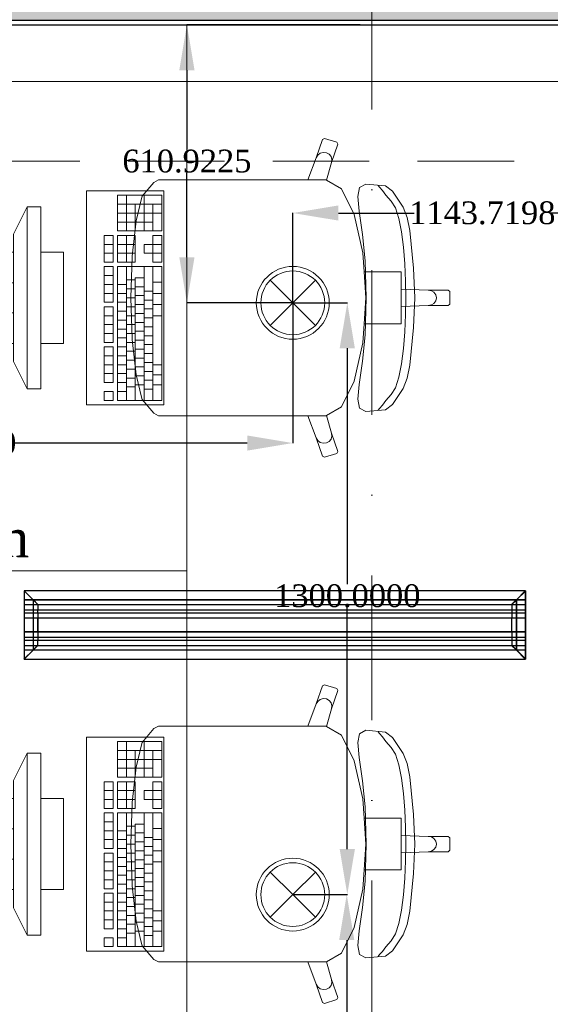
# Model space of a CAD drawing. Header units: millimetres. Extents: x 0 to 88385, y 0 to 41127.
# Tile 197 of 244: x 77614 to 78778, y 24636 to 26799. Entities that reach past the tile are written whole.
import ezdxf
from ezdxf.enums import TextEntityAlignment as Align

# ---------------------------------------------------------------- set-up
doc = ezdxf.new("R2010")
doc.units = ezdxf.units.MM
doc.header["$MEASUREMENT"] = 0
doc.linetypes.add('Dot & Dashed', pattern=[670.277762, 317.5, -176.388889, 0, -176.388874])
doc.linetypes.add('Hidden', pattern=[317.5, 211.666667, -105.833333])
for name, color, linetype in [('- განათება', 7, 'Continuous'), ('- მექანიკური ნაწილი', 7, 'Continuous'), ('- საშტეფცელო როზეტები', 7, 'Continuous'), ('Edges', 7, 'Continuous'), ('Marker - Section', 7, 'Continuous'), ('New_Structural - Bearing', 7, 'Continuous'), ('Structural - Bearing', 7, 'Continuous'), ('Structural - Grid', 7, 'Continuous')]:
    doc.layers.add(name, color=color, linetype=linetype)
for name, color, linetype, lineweight, true_color in [('Marker - Section_Pen_No__108', 7, 'Continuous', 13, 0xfd8379), ('New_Interior - Lamp_Pen_No__77', 7, 'Continuous', 20, 0xffeb28), ('New_Structural - Bearing_Pen_No__5', 7, 'Continuous', 25, 0x40a5ff), ('New_Structural - Bearing_Pen_No__57', 7, 'Continuous', 25, 0xdcd214), ('Structural - Bearing_Pen_No__81', 7, 'Continuous', 20, 0x6a6a6a), ('Structural - Grid_Pen_No__81', 7, 'Continuous', 20, 0x6a6a6a)]:
    doc.layers.add(name, color=color, linetype=linetype, lineweight=lineweight, true_color=true_color)
doc.layers.add('New_Interior - Furniture _Pen_No__1', color=7, linetype='Continuous', lineweight=13)
doc.styles.add('GENERATED_STYLE_2', font='txt')
doc.styles.get("Standard").update_dxf_attribs({"font": 'sylfaen.ttf'})
doc.dimstyles.get("Standard").update_dxf_attribs({"dimtxt": 0.18, "dimasz": 0.18, "dimexe": 0.18, "dimexo": 0.0625, "dimgap": 0.09, "dimtad": 0, "dimtih": 1, "dimtoh": 1, "dimdec": 4, "dimzin": 0, "dimdsep": 46, "dimtxsty": 'Standard', "dimcen": 0.09, "dimadec": 0, "dimazin": 0, "dimtfac": 1, "dimtdec": 4, "dimtofl": 0, "dimtmove": 0, "dimatfit": 3, "dimfxl": 1, "dimtolj": 1, "dimtzin": 0, "dimarcsym": 0})

# ---------------------------------------------------------------- blocks, each defined once
blk = doc.blocks.new('Wall_71', base_point=(-16933.8, 26888))
at = {"layer": 'New_Structural - Bearing_Pen_No__57', "linetype": 'Continuous', "lineweight": 25, "true_color": 0xdcd214}
blk.add_hatch(color=52, dxfattribs=at).paths.add_polyline_path([(-5183.8, 26878), (-16933.8, 26878), (-16933.8, 26838), (-16833.8, 26838), (-16833.8, 26798), (-11183.8, 26798), (-11183.8, 26838), (-10833.8, 26838), (-10833.8, 26798), (-5183.8, 26798)])
at = {"layer": 'New_Structural - Bearing_Pen_No__5', "color": 161, "linetype": 'Continuous', "lineweight": 25, "true_color": 0x40a5ff}
blk.add_line((-10833.8, 26798), (-5183.8, 26798), dxfattribs=at)
at = {"layer": 'New_Structural - Bearing_Pen_No__5', "color": 161, "linetype": 'Continuous', "lineweight": 25, "true_color": 0x40a5ff, "flags": 128}
blk.add_lwpolyline([(-8657.5, 26788), (-5183.8, 26788)], dxfattribs=at)
blk = doc.blocks.new('Standard grid marker')
at = {"layer": 'Structural - Grid_Pen_No__81', "color": 251, "linetype": 'Continuous', "lineweight": 20, "true_color": 0x6a6a6a}
blk.add_line((1000, 0), (51328.1, 0), dxfattribs=at)
at = {"layer": 'Structural - Grid_Pen_No__81', "color": 251, "lineweight": 20, "true_color": 0x6a6a6a, "style": 'GENERATED_STYLE_2'}
for tag, p in [('AC_MarkerText_1_0', (-100, -144)), ('AC_MarkerText_1_1', (52428.1, -144))]:
    blk.add_attdef(tag, text='', height=100, rotation=180, dxfattribs=at).set_placement(p, align=Align.TOP_CENTER)
blk = doc.blocks.new('Office Workstation Solo 27_2')
at = {"layer": 'New_Interior - Furniture _Pen_No__1', "color": 7, "linetype": 'Continuous', "lineweight": 13}
for p, q in [((-700, -220), (-700, -200)), ((-700, -200), (-500, -200)), ((-633.3, -220), (-633.3, -200)), ((-566.7, -220), (-566.7, -200)), ((-500, -200), (-500, -220)), ((-800, -250), (-740, -220)), ((-460, -220), (-740, -220)), ((-500, -220), (-700, -220)), ((-400, -250), (-460, -220)), ((-800, -280), (-800, -250)), ((-800, -250), (-400, -250)), ((-400, -250), (-400, -280)), ((-400, -280), (-800, -280)), ((-700, -330), (-700, -280)), ((-700, -280), (-500, -280)), ((-500, -280), (-500, -330)), ((-500, -330), (-700, -330)), ((-737.1, -438.5), (-737.1, -419.1)), ((-737.1, -419.1), (-678.3, -419.1)), ((-717.5, -438.5), (-717.5, -419.1)), ((-697.9, -438.5), (-697.9, -419.1)), ((-678.3, -419.1), (-678.3, -438.5)), ((-668.5, -438.5), (-668.5, -419.1)), ((-668.5, -419.1), (-590.2, -419.1)), ((-649, -438.5), (-649, -419.1)), ((-629.4, -438.5), (-629.4, -419.1)), ((-609.8, -438.5), (-609.8, -419.1)), ((-590.2, -419.1), (-590.2, -438.5)), ((-580.4, -438.5), (-580.4, -419.1)), ((-580.4, -419.1), (-502.1, -419.1)), ((-560.8, -438.5), (-560.8, -419.1)), ((-541.2, -438.5), (-541.2, -419.1)), ((-521.7, -438.5), (-521.7, -419.1)), ((-502.1, -419.1), (-502.1, -438.5)), ((-492.3, -438.5), (-492.3, -419.1)), ((-492.3, -419.1), (-414, -419.1)), ((-472.7, -438.5), (-472.7, -419.1)), ((-453.1, -438.5), (-453.1, -419.1)), ((-433.5, -438.5), (-433.5, -419.1)), ((-414, -419.1), (-414, -438.5)), ((-394.4, -438.5), (-394.4, -419.1)), ((-394.4, -419.1), (-374.8, -419.1)), ((-374.8, -419.1), (-374.8, -438.5)), ((-825.2, -545.2), (-825.2, -448.2)), ((-825.2, -448.2), (-746.9, -448.2)), ((-805.6, -545.2), (-805.6, -448.2)), ((-786, -545.2), (-786, -448.2)), ((-766.5, -525.8), (-766.5, -448.2)), ((-746.9, -448.2), (-746.9, -545.2)), ((-678.3, -438.5), (-737.1, -438.5)), ((-737.1, -487), (-737.1, -448.2)), ((-737.1, -448.2), (-678.3, -448.2)), ((-717.5, -487), (-717.5, -448.2)), ((-697.9, -487), (-697.9, -448.2)), ((-678.3, -448.2), (-678.3, -487)), ((-590.2, -438.5), (-668.5, -438.5)), ((-668.5, -545.2), (-668.5, -448.2)), ((-668.5, -448.2), (-374.8, -448.2)), ((-629.4, -467.6), (-629.4, -448.2)), ((-609.8, -467.6), (-609.8, -448.2)), ((-590.2, -467.6), (-590.2, -448.2)), ((-502.1, -438.5), (-580.4, -438.5)), ((-570.6, -467.6), (-570.6, -448.2)), ((-551, -467.6), (-551, -448.2)), ((-531.5, -467.6), (-531.5, -448.2)), ((-511.9, -467.6), (-511.9, -448.2)), ((-414, -438.5), (-492.3, -438.5)), ((-492.3, -467.6), (-492.3, -448.2)), ((-472.7, -467.6), (-472.7, -448.2)), ((-453.1, -467.6), (-453.1, -448.2)), ((-433.5, -467.6), (-433.5, -448.2)), ((-414, -467.6), (-414, -448.2)), ((-374.8, -438.5), (-394.4, -438.5)), ((-394.4, -467.6), (-394.4, -448.2)), ((-374.8, -448.2), (-374.8, -545.2)), ((-746.9, -467.6), (-825.2, -467.6)), ((-678.3, -467.6), (-737.1, -467.6)), ((-374.8, -467.6), (-668.5, -467.6)), ((-639.2, -487), (-639.2, -467.6)), ((-619.6, -487), (-619.6, -467.6)), ((-600, -487), (-600, -467.6)), ((-580.4, -487), (-580.4, -467.6)), ((-560.8, -487), (-560.8, -467.6)), ((-541.2, -487), (-541.2, -467.6)), ((-521.7, -487), (-521.7, -467.6)), ((-502.1, -487), (-502.1, -467.6)), ((-482.5, -487), (-482.5, -467.6)), ((-462.9, -487), (-462.9, -467.6)), ((-443.3, -487), (-443.3, -467.6)), ((-423.8, -487), (-423.8, -467.6)), ((-404.2, -487), (-404.2, -467.6)), ((-769.2, -488.9), (-821.1, -501.6)), ((-746.9, -487), (-805.6, -487)), ((-691.6, -480.4), (-769.2, -488.9)), ((-678.3, -487), (-737.1, -487)), ((-690.4, -480.3), (-691.6, -480.4)), ((-600, -477.3), (-690.4, -480.3)), ((-374.8, -487), (-644.1, -487)), ((-644.1, -506.4), (-644.1, -487)), ((-624.5, -506.4), (-624.5, -487)), ((-604.9, -506.4), (-604.9, -487)), ((-600, -477.3), (-509.6, -480.3)), ((-585.3, -506.4), (-585.3, -487)), ((-565.7, -506.4), (-565.7, -487)), ((-546.1, -506.4), (-546.1, -487)), ((-526.6, -506.4), (-526.6, -487)), ((-509.6, -480.3), (-508.4, -480.4)), ((-508.4, -480.4), (-430.8, -488.9)), ((-507, -506.4), (-507, -487)), ((-487.4, -506.4), (-487.4, -487)), ((-467.8, -506.4), (-467.8, -487)), ((-448.2, -506.4), (-448.2, -487)), ((-430.8, -488.9), (-378.9, -501.6)), ((-428.6, -506.4), (-428.6, -487)), ((-409.1, -506.4), (-409.1, -487)), ((-823.5, -502.6), (-853.7, -527.7)), ((-746.9, -506.4), (-825.2, -506.4)), ((-821.1, -501.6), (-823.5, -502.6)), ((-717.5, -525.8), (-717.5, -506.4)), ((-717.5, -506.4), (-697.9, -506.4)), ((-697.9, -506.4), (-697.9, -525.8)), ((-374.8, -506.4), (-668.5, -506.4)), ((-614.7, -525.8), (-614.7, -506.4)), ((-595.1, -525.8), (-595.1, -506.4)), ((-575.5, -525.8), (-575.5, -506.4)), ((-555.9, -525.8), (-555.9, -506.4)), ((-536.4, -525.8), (-536.4, -506.4)), ((-516.8, -525.8), (-516.8, -506.4)), ((-497.2, -525.8), (-497.2, -506.4)), ((-477.6, -525.8), (-477.6, -506.4)), ((-458, -525.8), (-458, -506.4)), ((-438.4, -525.8), (-438.4, -506.4)), ((-418.9, -525.8), (-418.9, -506.4)), ((-399.3, -525.8), (-399.3, -506.4)), ((-378.9, -501.6), (-376.5, -502.6)), ((-376.5, -502.6), (-346.3, -527.7)), ((-853.7, -527.7), (-858.9, -537.9)), ((-858.9, -537.9), (-858.9, -574.7)), ((-746.9, -525.8), (-805.6, -525.8)), ((-737.1, -545.2), (-737.1, -525.8)), ((-737.1, -525.8), (-717.5, -525.8)), ((-717.5, -545.2), (-717.5, -525.8)), ((-697.9, -525.8), (-717.5, -525.8)), ((-697.9, -525.8), (-678.3, -525.8)), ((-697.9, -545.2), (-697.9, -525.8)), ((-678.3, -525.8), (-678.3, -545.2)), ((-374.8, -525.8), (-668.5, -525.8)), ((-634.3, -545.2), (-634.3, -525.8)), ((-609.8, -545.2), (-609.8, -525.8)), ((-585.3, -545.2), (-585.3, -525.8)), ((-560.8, -545.2), (-560.8, -525.8)), ((-453.1, -545.2), (-453.1, -525.8)), ((-431.1, -545.2), (-431.1, -525.8)), ((-409.1, -545.2), (-409.1, -525.8)), ((-346.3, -527.7), (-341.1, -537.9)), ((-341.1, -537.9), (-341.1, -574.7)), ((-746.9, -545.2), (-825.2, -545.2)), ((-678.3, -545.2), (-737.1, -545.2)), ((-374.8, -545.2), (-668.5, -545.2)), ((-858.9, -574.7), (-858.9, -617.5)), ((-341.1, -574.7), (-341.1, -617.5)), ((-858.9, -617.5), (-858.9, -865.6)), ((-341.1, -617.5), (-341.1, -865.6)), ((-907.8, -884.2), (-947.8, -897.8)), ((-907.8, -884.2), (-913.6, -887.6)), ((-858.9, -865.6), (-907.8, -884.2)), ((-858.9, -906.3), (-858.9, -865.6)), ((-341.1, -906.3), (-341.1, -865.6)), ((-341.1, -865.6), (-292.2, -884.2)), ((-292.2, -884.2), (-286.4, -887.6)), ((-292.2, -884.2), (-252.2, -897.8)), ((-947.8, -897.8), (-950, -902.2)), ((-950, -902.2), (-941.6, -929.2)), ((-917.7, -893.1), (-919.6, -899.7)), ((-919.6, -899.7), (-918.8, -906.6)), ((-918.8, -906.6), (-915.5, -912.6)), ((-913.6, -887.6), (-917.7, -893.1)), ((-897.3, -918), (-858.7, -906.5)), ((-858.9, -906.3), (-858.7, -906.5)), ((-858.7, -906.5), (-839.2, -939.6)), ((-341.3, -906.5), (-360.8, -939.6)), ((-341.1, -906.3), (-341.3, -906.5)), ((-302.7, -918), (-341.3, -906.5)), ((-286.4, -887.6), (-282.3, -893.1)), ((-281.2, -906.6), (-284.5, -912.6)), ((-282.3, -893.1), (-280.4, -899.7)), ((-280.4, -899.7), (-281.2, -906.6)), ((-250, -902.2), (-258.4, -929.2)), ((-252.2, -897.8), (-250, -902.2)), ((-941.6, -929.2), (-937.3, -931.5)), ((-937.3, -931.5), (-897.3, -918)), ((-915.5, -912.6), (-910.3, -916.9)), ((-910.3, -916.9), (-903.9, -918.8)), ((-903.9, -918.8), (-897.3, -918)), ((-296.1, -918.8), (-302.7, -918)), ((-262.7, -931.5), (-302.7, -918)), ((-289.7, -916.9), (-296.1, -918.8)), ((-284.5, -912.6), (-289.7, -916.9)), ((-258.4, -929.2), (-262.7, -931.5)), ((-839.2, -939.6), (-783, -967.8)), ((-360.8, -939.6), (-417, -967.8)), ((-783, -967.8), (-699.1, -986.6)), ((-417, -967.8), (-500.9, -986.6)), ((-842.4, -979.4), (-850, -993.1)), ((-850, -993.1), (-846.2, -1035.9)), ((-822.9, -975.7), (-842.4, -979.4)), ((-790.3, -978.8), (-822.9, -975.7)), ((-739.1, -985.7), (-790.3, -978.8)), ((-681.6, -991.3), (-739.1, -985.7)), ((-699.1, -986.6), (-656.8, -989.4)), ((-600, -994), (-681.6, -991.3)), ((-656.8, -989.4), (-600, -993.2)), ((-656.8, -989.4), (-656.8, -1035.4)), ((-543.2, -989.4), (-600, -993.2)), ((-600, -994), (-518.4, -991.3)), ((-500.9, -986.6), (-543.2, -989.4)), ((-543.2, -989.4), (-543.2, -1035.4)), ((-518.4, -991.3), (-460.9, -985.7)), ((-460.9, -985.7), (-409.7, -978.8)), ((-409.7, -978.8), (-377.1, -975.7)), ((-377.1, -975.7), (-357.6, -979.4)), ((-357.6, -979.4), (-350, -993.1)), ((-350, -993.1), (-353.8, -1035.9)), ((-842.8, -1023.4), (-847, -1020.2)), ((-846.2, -1035.9), (-834.3, -1051.5)), ((-835.7, -1029.5), (-842.8, -1023.4)), ((-825.5, -1036.8), (-835.7, -1029.5)), ((-812.3, -1048.7), (-825.5, -1036.8)), ((-656.8, -1035.4), (-656.8, -1070.9)), ((-543.2, -1035.4), (-543.2, -1070.9)), ((-387.7, -1048.7), (-374.5, -1036.8)), ((-374.5, -1036.8), (-364.3, -1029.5)), ((-353.8, -1035.9), (-365.7, -1051.5)), ((-364.3, -1029.5), (-357.2, -1023.4)), ((-357.2, -1023.4), (-353, -1020.2)), ((-834.3, -1051.5), (-799.3, -1075.3)), ((-797.4, -1057.8), (-812.3, -1048.7)), ((-774.4, -1065.3), (-797.4, -1057.8)), ((-425.6, -1065.3), (-402.6, -1057.8)), ((-402.6, -1057.8), (-387.7, -1048.7)), ((-365.7, -1051.5), (-400.7, -1075.3)), ((-799.3, -1075.3), (-776.8, -1083.9)), ((-745.1, -1071.1), (-774.4, -1065.3)), ((-711.3, -1075.5), (-745.1, -1071.1)), ((-674.6, -1078.5), (-711.3, -1075.5)), ((-636.9, -1080.3), (-674.6, -1078.5)), ((-656.8, -1070.9), (-619.1, -1070.9)), ((-600, -1080.8), (-636.9, -1080.3)), ((-619.1, -1070.9), (-600, -1070.9)), ((-619.1, -1070.9), (-617, -1130)), ((-580.9, -1070.9), (-600, -1070.9)), ((-600, -1080.8), (-563.1, -1080.3)), ((-580.9, -1070.9), (-583, -1130)), ((-543.2, -1070.9), (-580.9, -1070.9)), ((-563.1, -1080.3), (-525.4, -1078.5)), ((-525.4, -1078.5), (-488.7, -1075.5)), ((-488.7, -1075.5), (-454.9, -1071.1)), ((-454.9, -1071.1), (-425.6, -1065.3)), ((-400.7, -1075.3), (-423.2, -1083.9)), ((-776.8, -1083.9), (-747.6, -1089.6)), ((-747.6, -1089.6), (-664.9, -1097.9)), ((-664.9, -1097.9), (-600, -1100.5)), ((-535.1, -1097.9), (-600, -1100.5)), ((-452.4, -1089.6), (-535.1, -1097.9)), ((-423.2, -1083.9), (-452.4, -1089.6)), ((-617, -1130), (-615.7, -1136.8)), ((-617, -1130), (-617, -1173.8)), ((-615.7, -1136.8), (-612.1, -1142.6)), ((-612.1, -1142.6), (-606.5, -1146.4)), ((-587.9, -1142.6), (-593.5, -1146.4)), ((-584.3, -1136.8), (-587.9, -1142.6)), ((-583, -1130), (-584.3, -1136.8)), ((-583, -1130), (-583, -1173.8)), ((-606.5, -1146.4), (-600, -1147.8)), ((-593.5, -1146.4), (-600, -1147.8)), ((-617, -1173.8), (-613.6, -1177.3)), ((-613.6, -1177.3), (-600, -1177.3)), ((-586.4, -1177.3), (-600, -1177.3)), ((-583, -1173.8), (-586.4, -1177.3))]:
    blk.add_line(p, q, dxfattribs=at)
at = {"layer": 'New_Interior - Furniture _Pen_No__1', "color": 7, "linetype": 'Continuous', "lineweight": 13, "flags": 128}
for points in [[(0, 0), (-1200, 0), (-1200, -600), (0, -600)], [(-1200, 0), (-1200, -30), (0, -30), (0, 0)], [(-365, -380), (-365, -550), (-835, -550), (-835, -380)]]:
    blk.add_lwpolyline(points, close=True, dxfattribs=at)
blk = doc.blocks.new('Beam_12', base_point=(-47008.8, 26663))
at = {"layer": 'Structural - Bearing_Pen_No__81', "color": 251, "linetype": 'Dot & Dashed', "lineweight": 20, "true_color": 0x6a6a6a}
blk.add_line((-47008.8, 26663), (991.2, 26663), dxfattribs=at)
at = {"layer": 'Structural - Bearing_Pen_No__81', "color": 251, "linetype": 'Hidden', "lineweight": 20, "true_color": 0x6a6a6a}
blk.add_line((-10833.8, 26488), (-5183.8, 26488), dxfattribs=at)
blk = doc.blocks.new('Cutting Plane_1', base_point=(-5853.8, 11703.1))
at = {"layer": 'Marker - Section_Pen_No__108', "color": 11, "linetype": 'Dot & Dashed', "lineweight": 13, "true_color": 0xfd8379}
blk.add_line((-5853.8, 11853.1), (-5853.8, 40288), dxfattribs=at)
blk = doc.blocks.new('lineardiffplan')
at = {"layer": 'Edges'}
for p, q in [((392.8, 274.9), (392.8, 274.6)), ((393.1, 274.9), (392.8, 274.9)), ((422.8, 244.9), (392.8, 274.9)), ((392.8, 274.6), (392.9, 274.5)), ((392.9, 125.2), (392.9, 274.5)), ((412.4, 255), (392.9, 274.5)), ((393.1, 274.9), (393.2, 274.8)), ((393.2, 274.8), (412.7, 255.3)), ((1462.8, 244.9), (1492.8, 274.9)), ((1472.9, 255.3), (1492.4, 274.8)), ((1473.2, 254.9), (1492.8, 274.5)), ((1492.4, 274.8), (1492.5, 274.9)), ((1492.8, 274.9), (1492.5, 274.9)), ((1492.8, 274.5), (1492.8, 274.9)), ((1492.8, 274.5), (1492.8, 274.5)), ((1492.8, 125.4), (1492.8, 274.5)), ((1492.8, 255.3), (392.9, 255.3)), ((392.9, 254.9), (1492.8, 254.9)), ((392.9, 244.9), (1492.8, 244.9)), ((412.4, 144.7), (412.4, 255)), ((412.8, 254.6), (412.4, 255)), ((412.7, 255.3), (413.1, 254.9)), ((412.8, 145.1), (412.8, 254.6)), ((412.8, 254.6), (422.8, 244.6)), ((413.1, 254.9), (423.1, 244.9)), ((422.8, 244.6), (422.8, 244.9)), ((422.8, 244.9), (423.1, 244.9)), ((422.8, 244.6), (422.8, 244.6)), ((422.8, 244.6), (422.8, 233.2)), ((423.1, 244.9), (423.1, 244.9)), ((1472.5, 254.9), (1462.5, 244.9)), ((1462.5, 244.9), (1462.5, 244.9)), ((1462.5, 244.9), (1462.8, 244.9)), ((1462.8, 244.9), (1462.9, 244.6)), ((1462.8, 244.5), (1462.9, 244.6)), ((1462.8, 233.2), (1462.8, 244.5)), ((1462.9, 244.6), (1472.8, 254.5)), ((1472.9, 255.3), (1472.5, 254.9)), ((1472.8, 254.5), (1473.2, 254.9)), ((1472.8, 254.5), (1472.8, 145.3)), ((1473.2, 144.9), (1473.2, 254.9)), ((392.9, 233.2), (1492.8, 233.2)), ((392.9, 233), (1492.8, 233)), ((392.9, 226.8), (1492.8, 226.8)), ((392.9, 226.5), (1492.8, 226.5)), ((422.8, 233), (422.8, 233.2)), ((422.8, 226.8), (422.8, 233)), ((422.8, 226.5), (422.8, 226.8)), ((422.8, 214.9), (422.8, 226.5)), ((1462.8, 233), (1462.8, 233.2)), ((1462.8, 226.8), (1462.8, 233)), ((1462.8, 226.5), (1462.8, 226.8)), ((1462.8, 214.9), (1462.8, 226.5)), ((392.9, 214.9), (1492.8, 214.9)), ((1492.8, 214.8), (392.9, 214.8)), ((422.4, 214.9), (422.3, 214.9)), ((422.8, 214.9), (422.4, 214.9)), ((422.8, 184.9), (422.8, 214.9)), ((423.2, 214.9), (422.8, 214.9)), ((423.2, 214.8), (422.8, 214.9)), ((423.2, 214.8), (423.2, 214.9)), ((423.2, 214.8), (423.2, 184.9)), ((1462.8, 214.9), (1462.4, 214.9)), ((1462.4, 214.9), (1462.4, 214.8)), ((1462.8, 214.9), (1462.4, 214.8)), ((1462.4, 184.9), (1462.4, 214.8)), ((1462.8, 214.9), (1462.8, 184.9)), ((1462.8, 214.9), (1463.2, 214.9)), ((1463.2, 214.9), (1463.3, 214.9)), ((1492.8, 184.9), (392.9, 184.9)), ((392.9, 173.2), (1492.8, 173.2)), ((422.4, 184.9), (422.3, 184.9)), ((422.8, 184.9), (422.4, 184.9)), ((422.8, 184.9), (423.2, 184.9)), ((422.8, 173.2), (422.8, 184.9)), ((422.8, 173), (422.8, 173.2)), ((1462.4, 184.9), (1462.8, 184.9)), ((1462.8, 173.2), (1462.8, 184.9)), ((1463.2, 184.9), (1462.8, 184.9)), ((1462.8, 173), (1462.8, 173.2)), ((1463.2, 184.9), (1463.3, 184.9)), ((392.8, 124.9), (422.8, 154.9)), ((392.9, 173), (1492.8, 173)), ((392.9, 166.8), (1492.8, 166.8)), ((392.9, 166.5), (1492.8, 166.5)), ((392.9, 154.9), (1492.8, 154.9)), ((412.8, 145.1), (422.8, 155.1)), ((423.1, 154.8), (413.1, 144.9)), ((422.8, 173), (422.8, 166.8)), ((422.8, 166.5), (422.8, 166.8)), ((422.8, 155.1), (422.8, 166.5)), ((422.8, 154.9), (422.8, 155.1)), ((422.8, 155.1), (422.8, 155.1)), ((423.1, 154.8), (422.8, 154.9)), ((423.1, 154.8), (423.1, 154.9)), ((1462.5, 154.8), (1462.4, 154.9)), ((1462.8, 154.9), (1462.5, 154.8)), ((1462.5, 154.8), (1472.4, 144.9)), ((1462.8, 166.8), (1462.8, 173)), ((1462.8, 166.5), (1462.8, 166.8)), ((1462.8, 155.3), (1462.8, 166.5)), ((1462.9, 155.2), (1462.8, 155.3)), ((1462.9, 155.2), (1462.8, 154.9)), ((1462.8, 154.9), (1492.8, 124.9)), ((1472.8, 145.3), (1462.9, 155.2)), ((1492.8, 144.9), (392.9, 144.9)), ((392.9, 125.2), (412.4, 144.7)), ((392.9, 144.5), (1492.8, 144.5)), ((412.7, 144.5), (393.2, 124.9)), ((412.8, 145.1), (412.4, 144.7)), ((412.7, 144.5), (413.1, 144.9)), ((1472.4, 144.9), (1472.8, 144.5)), ((1473.2, 144.9), (1472.8, 145.3)), ((1472.8, 144.5), (1492.4, 124.9)), ((1473.2, 144.9), (1492.8, 125.4)), ((392.9, 125.2), (392.8, 125.1)), ((392.8, 125.1), (392.8, 124.9)), ((392.8, 124.9), (393.1, 124.9)), ((393.2, 124.9), (393.1, 124.9)), ((1492.4, 124.9), (1492.8, 124.9)), ((1492.4, 124.9), (1492.4, 124.9)), ((1492.8, 125.3), (1492.8, 125.4)), ((1492.8, 124.9), (1492.8, 125.3))]:
    blk.add_line(p, q, dxfattribs=at)
blk.add_lwpolyline([(393.2, 274.8), (1492.8, 274.8), (1492.8, 124.9), (393.2, 124.9)], close=True, dxfattribs=at)
blk = doc.blocks.new('Recessed Spot')
at = {"layer": 'New_Interior - Lamp_Pen_No__77', "color": 2, "linetype": 'Continuous', "lineweight": 20, "true_color": 0xffeb28}
for q in [(-49.5, 49.5), (49.5, 49.5), (-49.5, -49.5), (49.5, -49.5)]:
    blk.add_line((0, 0), q, dxfattribs=at)
at = {"layer": 'New_Interior - Lamp_Pen_No__77', "color": 2, "linetype": 'Continuous', "lineweight": 20, "true_color": 0xffeb28, "flags": 128}
blk.add_lwpolyline([(80, 0, 1), (-80, 0, 1)], format="xyb", close=True, dxfattribs=at)
at = {"layer": 'New_Interior - Lamp_Pen_No__77', "color": 2, "linetype": 'Continuous', "lineweight": 20, "true_color": 0xffeb28}
blk.add_circle((0, 0), 70, dxfattribs=at)
blk = doc.blocks.new('*D1132')
at = {"layer": '- განათება', "color": 0, "lineweight": -2, "transparency": 16777216}
for p, q in [((78212.8, 26177.1), (78212.8, 26374.5)), ((78312.8, 26374.3), (78479, 26374.3)), ((79256.5, 26374.3), (78778.1, 26374.3)), ((79356.5, 26170.9), (79356.5, 26374.5))]:
    blk.add_line(p, q, dxfattribs=at)
at = {"layer": '- განათება', "color": 0, "transparency": 16777216}
for points in [[(78312.8, 26391), (78312.8, 26357.7), (78212.8, 26374.3)], [(79256.5, 26391), (79256.5, 26357.7), (79356.5, 26374.3)]]:
    blk.add_solid(points, dxfattribs=at)
at = {"layer": 'Defpoints', "color": 0, "transparency": 16777216}
for p in [(78212.8, 26374.3), (78212.8, 26177.1), (79356.5, 26170.8)]:
    blk.add_point(p, dxfattribs=at)
at = {"layer": '- განათება', "color": 0, "transparency": 16777216, "insert": (78628.6, 26374.3), "char_height": 50, "attachment_point": 5}
blk.add_mtext('\\A1;{\\fSylfaen|b0|i0|c0|p18;1143.7198}', dxfattribs=at)
blk = doc.blocks.new('*D1133')
at = {"layer": '- განათება', "color": 0, "lineweight": -2, "transparency": 16777216}
for p, q in [((78360.7, 26788), (77980.3, 26788)), ((77980.5, 26688), (77980.5, 26513.7)), ((77980.5, 26277.1), (77980.5, 26462.3)), ((78212.7, 26177.1), (77980.3, 26177.1))]:
    blk.add_line(p, q, dxfattribs=at)
at = {"layer": '- განათება', "color": 0, "transparency": 16777216}
for points in [[(77963.8, 26688), (77997.2, 26688), (77980.5, 26788)], [(77963.8, 26277.1), (77997.2, 26277.1), (77980.5, 26177.1)]]:
    blk.add_solid(points, dxfattribs=at)
at = {"layer": 'Defpoints', "color": 0, "transparency": 16777216}
for p in [(78360.8, 26788), (77980.5, 26177.1), (78212.8, 26177.1)]:
    blk.add_point(p, dxfattribs=at)
at = {"layer": '- განათება', "color": 0, "transparency": 16777216, "insert": (77980.5, 26488), "char_height": 50, "attachment_point": 5}
blk.add_mtext('\\A1;{\\fSylfaen|b0|i0|c0|p18;610.9225}', dxfattribs=at)
blk = doc.blocks.new('*D1156')
at = {"layer": '- განათება', "color": 0, "lineweight": -2, "transparency": 16777216}
for p, q in [((76712.8, 26177), (76712.8, 25868.8)), ((78212.8, 26177), (78212.8, 25868.8)), ((76812.8, 25869), (77296.2, 25869)), ((78112.8, 25869), (77595.4, 25869))]:
    blk.add_line(p, q, dxfattribs=at)
at = {"layer": '- განათება', "color": 0, "transparency": 16777216}
for points in [[(76812.8, 25885.6), (76812.8, 25852.3), (76712.8, 25869)], [(78112.8, 25885.6), (78112.8, 25852.3), (78212.8, 25869)]]:
    blk.add_solid(points, dxfattribs=at)
at = {"layer": 'Defpoints', "color": 0, "transparency": 16777216}
for p in [(76712.8, 26177.1), (78212.8, 26177.1), (76712.8, 25869)]:
    blk.add_point(p, dxfattribs=at)
at = {"layer": '- განათება', "color": 0, "transparency": 16777216, "insert": (77445.8, 25869), "char_height": 50, "attachment_point": 5}
blk.add_mtext('\\A1;{\\fSylfaen|b0|i0|c0|p18;1500.0000}', dxfattribs=at)
blk = doc.blocks.new('*D1158')
at = {"layer": '- განათება', "color": 0, "lineweight": -2, "transparency": 16777216}
for p, q in [((78212.8, 24877.1), (78331.3, 24877.1)), ((78331.2, 24777.1), (78331.2, 24252.7)), ((78331.2, 23677.1), (78331.2, 24201.4)), ((78212.8, 23577.1), (78331.3, 23577.1))]:
    blk.add_line(p, q, dxfattribs=at)
at = {"layer": '- განათება', "color": 0, "transparency": 16777216}
for points in [[(78314.5, 24777.1), (78347.8, 24777.1), (78331.2, 24877.1)], [(78314.5, 23677.1), (78347.8, 23677.1), (78331.2, 23577.1)]]:
    blk.add_solid(points, dxfattribs=at)
at = {"layer": 'Defpoints', "color": 0, "transparency": 16777216}
for p in [(78212.8, 24877.1), (78212.8, 23577.1), (78331.2, 23577.1)]:
    blk.add_point(p, dxfattribs=at)
at = {"layer": '- განათება', "color": 0, "transparency": 16777216, "insert": (78331.2, 24227.1), "char_height": 50, "attachment_point": 5}
blk.add_mtext('\\A1;{\\fSylfaen|b0|i0|c0|p18;1300.0000}', dxfattribs=at)
blk = doc.blocks.new('*D1159')
at = {"layer": '- განათება', "color": 0, "lineweight": -2, "transparency": 16777216}
for p, q in [((78212.8, 26177.1), (78332.6, 26177.1)), ((78332.4, 26077.1), (78332.4, 25558.7)), ((78332.4, 24977.1), (78332.4, 25507.5)), ((78212.8, 24877.1), (78332.6, 24877.1))]:
    blk.add_line(p, q, dxfattribs=at)
at = {"layer": '- განათება', "color": 0, "transparency": 16777216}
for points in [[(78315.7, 26077.1), (78349.1, 26077.1), (78332.4, 26177.1)], [(78315.7, 24977.1), (78349.1, 24977.1), (78332.4, 24877.1)]]:
    blk.add_solid(points, dxfattribs=at)
at = {"layer": 'Defpoints', "color": 0, "transparency": 16777216}
for p in [(78212.8, 26177.1), (78212.8, 24877.1), (78332.4, 24877.1)]:
    blk.add_point(p, dxfattribs=at)
at = {"layer": '- განათება', "color": 0, "transparency": 16777216, "insert": (78332.4, 25533.1), "char_height": 50, "attachment_point": 5}
blk.add_mtext('\\A1;{\\fSylfaen|b0|i0|c0|p18;1300.0000}', dxfattribs=at)

msp = doc.modelspace()

# ---------------------------------------------------------------- block references
at = {"layer": 'New_Interior - Furniture _Pen_No__1', "color": 7, "linetype": 'Continuous', "lineweight": 13, "xscale": -1, "zscale": 1000, "rotation": 90}
for p in [(77379.99471, 25587.98097), (77379.99471, 24387.98097)]:
    msp.add_blockref('Office Workstation Solo 27_2', p, dxfattribs=at)
at = {"layer": 'New_Structural - Bearing', "color": 7, "lineweight": 35}
msp.add_blockref('Wall_71', (67306.5059, 26887.98097), dxfattribs=at)
at = {"layer": 'Structural - Bearing', "color": 251, "lineweight": 20, "true_color": 0x6a6a6a}
msp.add_blockref('Beam_12', (37231.5059, 26662.98097), dxfattribs=at)
at = {"layer": 'Structural - Grid', "color": 8, "linetype": 'Continuous', "lineweight": 15, "zscale": 1000, "rotation": 180}
msp.add_blockref('Standard grid marker', (88184.57817, 26662.98097), dxfattribs=at)

# ---------------------------------------------------------------- texts
at = {"layer": '- საშტეფცელო როზეტები', "color": 5, "insert": (77635.19046, 25702.13513), "char_height": 83.9644685, "attachment_point": 3, "rotation": 359.68932566}
msp.add_mtext_dynamic_manual_height_columns('{\\fSylfaen|b0|i0|c0|p18;H:0.65 m}', width=710.9466492, gutter_width=1.70068, heights=[0], dxfattribs=at)

# ---------------------------------------------------------------- dimensions: what is measured, and where the dimension line sits
at = {"layer": '- განათება', "color": 1}
dim = msp.add_linear_dim(base=(76712.78612, 25868.95714), p1=(78212.78612, 26177.05844), p2=(76712.78612, 26177.05844), angle=180, text='{\\fSylfaen|b0|i0|c0|p18;<>}', dimstyle='Standard', override={"dimtxt": 50, "dimasz": 100}, dxfattribs=at)
dim.commit()
dim.dimension.update_dxf_attribs({"geometry": '*D1156', "text_midpoint": (77445.78022, 25868.95714), "dimtype": 160})

# ---------------------------------------------------------------- next in the draw order: block references
at = {"layer": 'Marker - Section', "color": 11, "lineweight": 13, "true_color": 0xfd8379}
msp.add_blockref('Cutting Plane_1', (78386.51223, 11703.05519), dxfattribs=at)

# ---------------------------------------------------------------- next in the draw order: block references
at = {"layer": '- განათება', "color": 2, "linetype": 'Continuous', "lineweight": 20, "true_color": 0xffeb28, "zscale": 1000}
for p in [(78212.78612, 26177.05844), (78212.78612, 24877.05844)]:
    msp.add_blockref('Recessed Spot', p, dxfattribs=at)
at = {"layer": '- მექანიკური ნაწილი', "xscale": -1, "rotation": 180}
msp.add_blockref('lineardiffplan', (77230.51714, 25669.3508), dxfattribs=at)

# ---------------------------------------------------------------- next in the draw order: dimensions: what is measured, and where the dimension line sits
at = {"layer": '- განათება', "color": 1}
for base, p1, p2, angle, picture, middle in [((77980.5, 26177.05844), (78360.78022, 26787.98097), (78212.78612, 26177.05844), 270, '*D1133', (77980.5, 26487.98097)), ((78212.78612, 26374.31667), (79356.5059, 26170.81667), (78212.78612, 26177.05844), 180, '*D1132', (78628.56814, 26374.31667)), ((78332.40541, 24877.05844), (78212.78612, 26177.05844), (78212.78612, 24877.05844), 270, '*D1159', (78332.40541, 25533.09834)), ((78331.15889, 23577.05844), (78212.78612, 24877.05844), (78212.78612, 23577.05844), 270, '*D1158', (78331.15889, 24227.05844))]:
    dim = msp.add_linear_dim(base=base, p1=p1, p2=p2, angle=angle, text='{\\fSylfaen|b0|i0|c0|p18;<>}', dimstyle='Standard', override={"dimtxt": 50, "dimasz": 100}, dxfattribs=at)
    dim.commit()
    dim.dimension.update_dxf_attribs({"geometry": picture, "text_midpoint": middle, "dimtype": 160})

doc.saveas('drawing.dxf')
